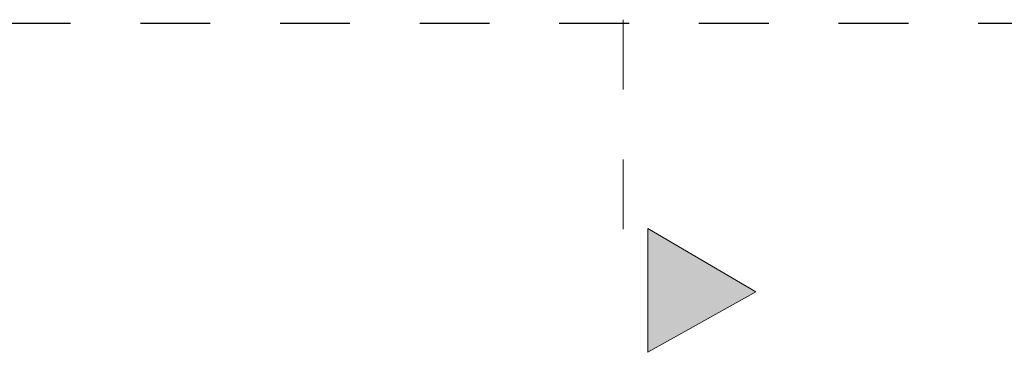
# Model space of a CAD drawing. Extents: x -528673 to -426178, y 23200 to 131944.
# Tile 45 of 87: x -475765 to -471785, y 56140 to 57485. Entities that reach past the tile are written whole.
import ezdxf

# ---------------------------------------------------------------- set-up
doc = ezdxf.new("R2010")
doc.units = 0
doc.header["$MEASUREMENT"] = 0
doc.linetypes.add('Dashed', pattern=[564.444447, 282.222223, -282.222223])
doc.layers.add('#PODKŁAD', color=252, linetype='Continuous')
for name, color, linetype, lineweight in [('INWENT OPISY_Nr_Pióra__21', 252, 'Continuous', 9), ('INWENT OPISY_Nr_Pióra__41', 252, 'Continuous', 15), ('INWENT.ŚCIANY_Nr_Pióra__20', 252, 'Continuous', 60)]:
    doc.layers.add(name, color=color, linetype=linetype, lineweight=lineweight)

# ---------------------------------------------------------------- blocks, each defined once
blk = doc.blocks.new('PIĘTRO')
at = {"layer": 'INWENT OPISY_Nr_Pióra__21', "linetype": 'Continuous', "lineweight": 15}
blk.add_hatch(color=252, dxfattribs=at).paths.add_polyline_path([(-472788.9, 56384.5), (-473225.2, 56140.2), (-473225.2, 56640.2)], flags=0)
at = {"layer": 'INWENT OPISY_Nr_Pióra__41', "color": 252, "linetype": 'Dashed', "lineweight": 15}
blk.add_line((-473325.2, 57484.5), (-473325.2, 56384.5), dxfattribs=at)
at = {"layer": 'INWENT OPISY_Nr_Pióra__41', "color": 252, "linetype": 'Continuous', "lineweight": 15}
for p, q in [((-473225.2, 56140.2), (-473225.2, 56640.2)), ((-472788.9, 56384.5), (-473225.2, 56640.2)), ((-473225.2, 56140.2), (-472788.9, 56384.5))]:
    blk.add_line(p, q, dxfattribs=at)
at = {"layer": 'INWENT.ŚCIANY_Nr_Pióra__20', "color": 252, "linetype": 'Dashed', "lineweight": 30}
blk.add_line((-493903.7, 57470.7), (-469728.7, 57470.7), dxfattribs=at)

msp = doc.modelspace()

# ---------------------------------------------------------------- block references
at = {"layer": '#PODKŁAD'}
msp.add_blockref('PIĘTRO', (0, 0), dxfattribs=at)

doc.saveas('drawing.dxf')
